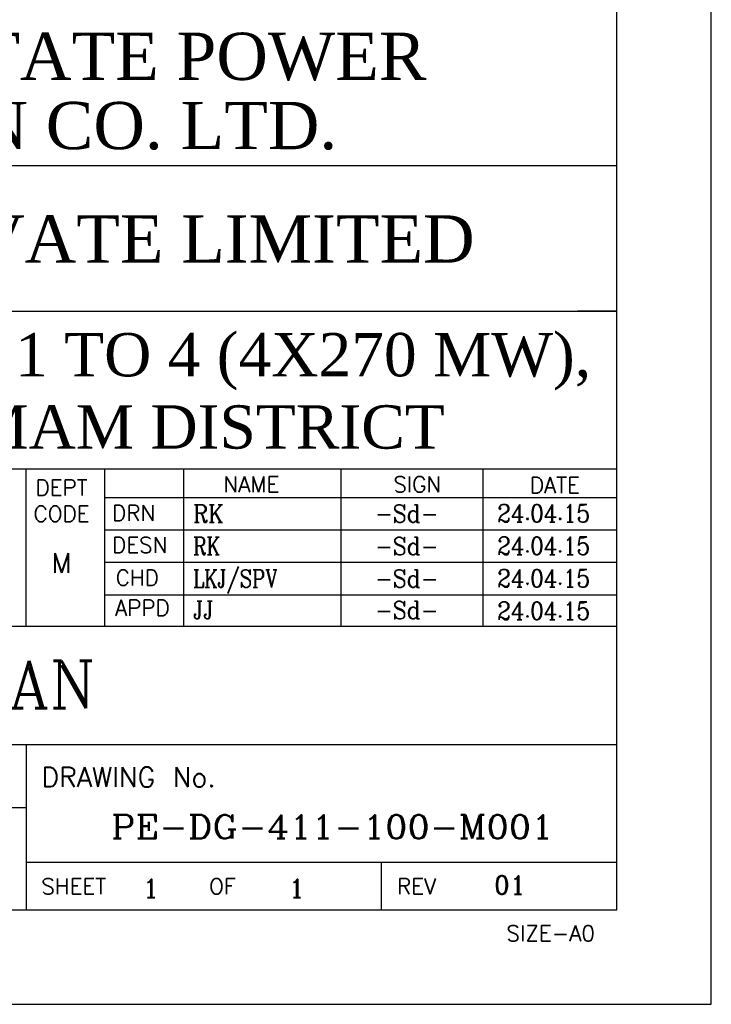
# Model space of a CAD drawing. Header units: inches. Extents: x -8998005 to 170525121, y -30058259 to 1575573.
# Tile 103 of 107: x 2551158 to 2814583, y -947427 to -572369. Entities that reach past the tile are written whole.
import ezdxf
from ezdxf.enums import TextEntityAlignment as Align

# ---------------------------------------------------------------- set-up
doc = ezdxf.new("R2010")
doc.units = ezdxf.units.IN
doc.header["$LTSCALE"] = 5
doc.header["$MEASUREMENT"] = 0
doc.layers.add('FORMAT', color=9, linetype='Continuous')
doc.layers.add('Text', color=6, linetype='Continuous')
doc.styles.add('COMPLEX', font='complex')
doc.styles.add('ROMANC', font='romanc')
doc.styles.get("Standard").update_dxf_attribs({"font": 'txt.shx'})
doc.styles.add('STYLE4', font='romantic.ttf', dxfattribs={"height": 300})

msp = doc.modelspace()

# ---------------------------------------------------------------- linework, layer by layer
for p, q in [((2013583, -627927), (2778583, -627927)), ((2013583, -683427), (2778583, -683427)), ((2778583, -683427), (2763583, -683427)), ((2013583, -743427), (2778583, -743427)), ((2553646, -803372), (2553646, -743427)), ((2583646, -803372), (2583646, -743427)), ((2613646, -803372), (2613646, -743427)), ((2673646, -803372), (2673646, -743427)), ((2727646, -803372), (2727646, -743427)), ((2583646, -754317), (2778583, -754317)), ((2583646, -766692), (2778583, -766692)), ((2583646, -779067), (2778583, -779067)), ((2583646, -791442), (2778583, -791442)), ((1803583, -803427), (2778583, -803427)), ((2223583, -848427), (2778583, -848427)), ((2553583, -848427), (2553583, -911427)), ((2223583, -872427), (2553583, -872427)), ((2778583, -893427), (2553583, -893427)), ((2688846, -893427), (2688846, -911347))]:
    msp.add_line(p, q)
for points in [[(2814583, 1575573), (-752417, 1575573), (-752417, -947427), (2814583, -947427)], [(2778583, 1539573), (-716417, 1539573), (-716417, -911427), (2778583, -911427)]]:
    msp.add_lwpolyline(points, close=True)

# ---------------------------------------------------------------- texts
for s, height, p in [('SIGN', 6000, (2693478, -752387)), ('NAME', 6000, (2628750, -752387)), ('DATE', 6000, (2745483, -752689)), ('DRN', 6000, (2586381, -763323)), ('DESN', 6000, (2586381, -775449)), ('CHD', 6000, (2587739, -787937)), ('APPD', 6000, (2587492, -799414)), ('DRAWING No.', 7500, (2559390, -864627)), ('SHEET', 6000, (2559390, -905491)), ('OF', 6000, (2623263, -905491)), ('REV', 6000, (2694905, -905491)), ('SIZE-A0', 6000, (2736580, -923376))]:
    msp.add_text(s, height=height).set_placement(p)
for s, height, p in [('DEPT', 6000, (2567111, -753594)), ('CODE', 6000, (2567111, -763594)), ('M', 7500, (2567111, -783032))]:
    msp.add_text(s, height=height).set_placement(p, align=Align.CENTER)
at = {"layer": 'FORMAT', "color": 7, "style": 'ROMANC'}
for s, width, p in [('RK', 0.9, (2617181, -763900)), ('-Sd-', 0.9, (2686483, -763900)), ('24.04.15', 0.9, (2733063, -763786)), ('RK', 0.8, (2617181, -776275)), ('-Sd-', 0.9, (2686483, -776275)), ('24.04.15', 0.9, (2733063, -776161)), ('LKJ/SPV', 0.8, (2617181, -788650)), ('-Sd-', 0.9, (2686483, -788650)), ('24.04.15', 0.9, (2733063, -788536)), ('JJ', 0.9, (2617181, -800635)), ('-Sd-', 0.9, (2686483, -800635)), ('24.04.15', 0.9, (2733063, -800911))]:
    msp.add_text(s, height=6750, dxfattribs=dict(at, width=width)).set_placement(p)
at = {"layer": 'Text', "style": 'STYLE4'}
for s, height, p in [('TELANGANA STATE POWER', 18000, (2525611, -586409)), ('GENERATION CO. LTD.', 18000, (2525611, -612768)), ('BHADRADRI TPS, UNITS # 1 TO 4 (4X270 MW),', 16500, (2505052, -702168)), ('MANUGURU, KHAMMAM DISTRICT', 16500, (2505052, -729337))]:
    msp.add_text(s, height=height, dxfattribs=at).set_placement(p, align=Align.MIDDLE)
at = {"layer": 'Text', "color": 2, "style": 'STYLE4'}
msp.add_text('DESEIN PRIVATE LIMITED', height=18000, dxfattribs=at).set_placement((2556052, -655998), align=Align.MIDDLE)
at = {"layer": 'Text', "style": 'ROMANC'}
msp.add_text('PLOT PLAN', height=18000, dxfattribs=at).set_placement((2441335, -834566))
at = {"layer": 'Text', "style": 'COMPLEX'}
for s, height, width, p in [('PE-DG-411-100-M001', 9000, 1.1, (2670202, -884287)), ('01', 7000, 1, (2737813, -905481))]:
    msp.add_text(s, height=height, dxfattribs=dict(at, width=width)).set_placement(p, align=Align.CENTER)
for p in [(2601080, -906726), (2656640, -906726)]:
    msp.add_text('1', height=7000, dxfattribs=at).set_placement(p, align=Align.CENTER)

doc.saveas('drawing.dxf')
